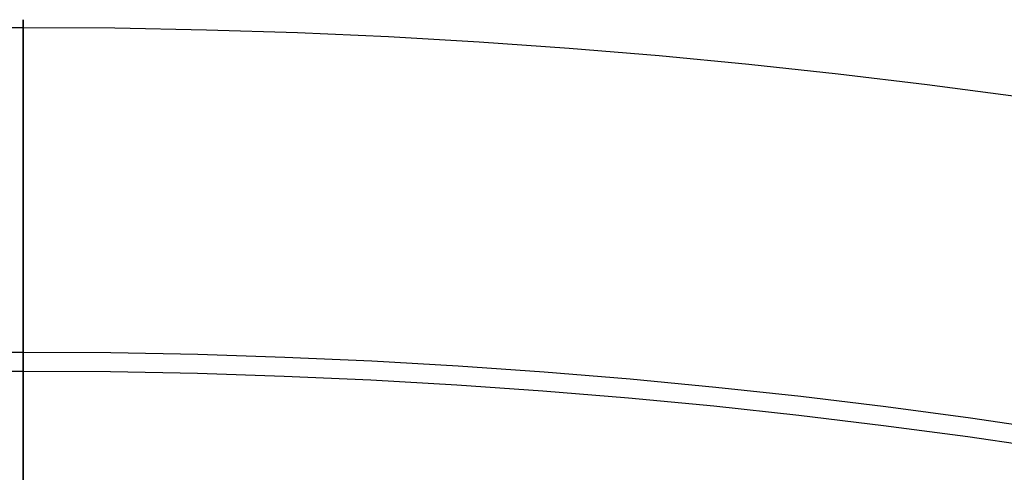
# Model space of a CAD drawing. Header units: millimetres. Extents: x -1050 to -330, y -360 to 360.
# Tile 129 of 165: x -690 to -640, y 337 to 360. Entities that reach past the tile are written whole.
import ezdxf

# ---------------------------------------------------------------- set-up
doc = ezdxf.new("R2010")
doc.units = ezdxf.units.MM
doc.layers.add('Flora Ø70', color=7, linetype='Continuous', true_color=0xc80000)

msp = doc.modelspace()

# ---------------------------------------------------------------- linework, layer by layer
at = {"layer": 'Flora Ø70'}
for centre, radius in [((-689.818, 0, 508.9), 359.618), ((-689.818, 0, 480.518), 343.168), ((-689.818, 0, 461.095), 342.205)]:
    msp.add_circle(centre, radius, dxfattribs=at)
for points, weights, knots in [([(-689.818, 343.168, 480.518), (-689.818, 363.314, 487.8), (-689.818, 359.618, 508.9), (-689.818, 355.921, 530), (-689.818, 334.5, 530), (-689.818, 327.471, 530), (-689.818, 320.442, 530)], [1, 0.765685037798, 1, 0.765685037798, 1, 1, 1], [1887.570846, 1887.570846, 1887.570846, 1923.204069, 1923.204069, 1958.837292, 1958.837292, 1972.895786, 1972.895786, 1972.895786]), ([(-689.818, 329.581, 455.392), (-689.818, 332.897, 455.392), (-689.818, 336.212, 455.392), (-689.818, 341.922, 455.392), (-689.818, 342.205, 461.095), (-689.818, 342.686, 470.807), (-689.818, 343.168, 480.518)], [1, 1, 1, 0.724407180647, 1, 1, 1], [1852.66835, 1852.66835, 1852.66835, 1859.298943, 1859.298943, 1868.42641, 1868.42641, 1887.570846, 1887.570846, 1887.570846])]:
    msp.add_rational_spline(points, weights, degree=2, knots=knots, dxfattribs=at)

doc.saveas('drawing.dxf')
